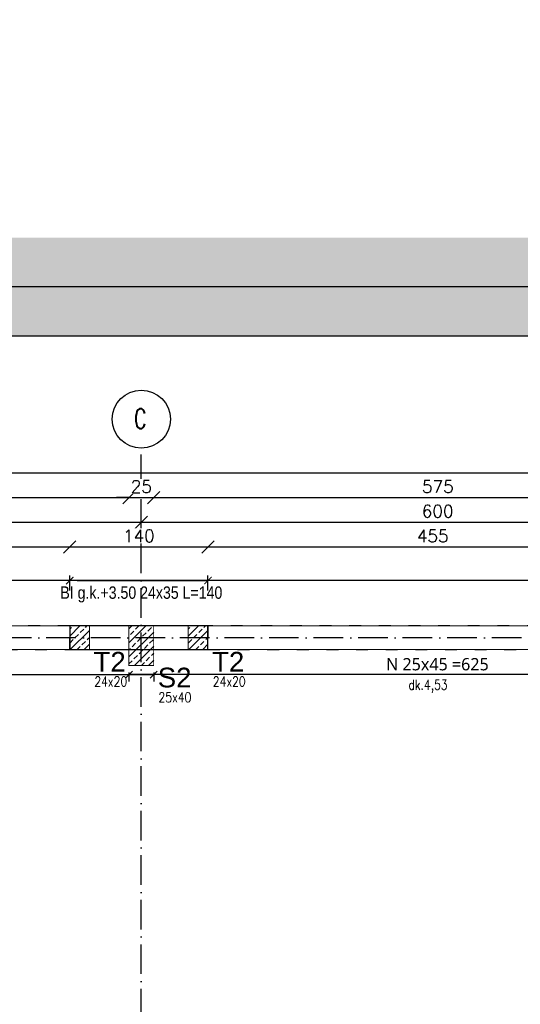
# Model space of a CAD drawing. Header units: millimetres. Extents: x -175722 to -110961, y 52375 to 104640.
# Tile 55 of 146: x -151711 to -151204, y 76348 to 77346. Entities that reach past the tile are written whole.
import ezdxf

# ---------------------------------------------------------------- set-up
doc = ezdxf.new("R2010")
doc.units = ezdxf.units.MM
doc.linetypes.add('ACAD_ISO03W100', pattern=[30, 12, -18])
doc.linetypes.add('ACAD_ISO10W100', pattern=[18, 12, -3, 0, -3])
for name, color, linetype in [('1', 7, 'Continuous'), ('_R - RAMKI', 7, 'Continuous'), ('AS_Balustrady', 53, 'Continuous'), ('H', 8, 'Continuous'), ('OSIE', 4, 'ACAD_ISO10W100')]:
    doc.layers.add(name, color=color, linetype=linetype)
doc.layers.add('A_KONSTRUKCJA', color=170, linetype='Continuous', lineweight=30)
doc.styles.add('Arial', font='arial.ttf', dxfattribs={"height": 90})
doc.styles.add('e-cad_3', font='simplex.shx', dxfattribs={"width": 0.8})
doc.styles.add('IDA_Text_1.100', font='segoeuil.ttf', dxfattribs={"height": 12.5})
doc.styles.add('ROMANS', font='romans')
doc.styles.add('TAB_Arial_bold', font='arialbd.ttf')
doc.styles.add('Technic', font='technic_.ttf')
doc.dimstyles.new('Architektoniczny200', dxfattribs={"dimscale": 5, "dimtxt": 2.5, "dimasz": 1.5, "dimexe": 1, "dimexo": 2, "dimgap": 0, "dimtad": 0, "dimdec": 1, "dimzin": 9, "dimtxsty": 'Technic', "dimblk": 'Architectural', "dimcen": 1, "dimclrt": 7, "dimaunit": 1, "dimadec": 0, "dimazin": 0, "dimtfac": 1, "dimtdec": 1, "dimtix": 1, "dimtmove": 2, "dimatfit": 3, "dimldrblk": 'DOT', "dimfxl": 0, "dimtvp": 0.769231, "dimtolj": 1, "dimarcsym": 0})
doc.dimstyles.new('AS_DIM_STYLE1', dxfattribs={"dimscale": 5, "dimtxt": 2.5, "dimasz": 1, "dimexe": 1.25, "dimexo": 2, "dimgap": 1, "dimtad": 1, "dimdec": 0, "dimdsep": 46, "dimtxsty": 'ROMANS', "dimblk": 'OBLIQUE', "dimcen": 0, "dimdle": 1, "dimclrd": 8, "dimclre": 8, "dimclrt": 9, "dimadec": 0, "dimazin": 0, "dimtfac": 1, "dimtdec": 0, "dimtmove": 1, "dimatfit": 3, "dimldrblk": 'CLOSEDBLANK', "dimfxl": 0, "dimtolj": 1, "dimtzin": 0, "dimarcsym": 0})
doc.dimstyles.new('IDA_Dim_1.100', dxfattribs={"dimtxt": 17, "dimasz": 7, "dimexe": 7, "dimexo": 7, "dimgap": 4, "dimtad": 1, "dimdec": 0, "dimtxsty": 'IDA_Text_1.100', "dimblk": 'OBLIQUE', "dimcen": 0.09, "dimadec": 0, "dimazin": 0, "dimtfac": 1, "dimtmove": 1, "dimatfit": 3, "dimldrblk": 'NONE', "dimfxl": 0, "dimarcsym": 0})

# ---------------------------------------------------------------- blocks, each defined once
blk = doc.blocks.new('_Oblique')
at = {"color": 0, "linetype": 'ByBlock', "lineweight": -2}
blk.add_line((-0.5, -0.5), (0.5, 0.5), dxfattribs=at)
blk = doc.blocks.new('*D246')
at = {"layer": '_R - RAMKI', "color": 8, "lineweight": -2, "transparency": 16777216}
blk.add_line((-152812.17, 76886.6), (-150987.17, 76886.6), dxfattribs=at)
at = {"layer": 'Defpoints', "color": 0, "transparency": 16777216}
for p in [(-150999.67, 76886.6), (-152799.67, 76731.6), (-150999.67, 76731.61)]:
    blk.add_point(p, dxfattribs=at)
at = {"layer": '_R - RAMKI', "color": 8, "lineweight": -2, "transparency": 16777216, "xscale": 12.5, "yscale": 12.5, "zscale": 12.5, "rotation": 180}
blk.add_blockref('_Oblique', (-152799.67, 76886.6), dxfattribs=at)
at = {"layer": '_R - RAMKI', "color": 8, "lineweight": -2, "transparency": 16777216, "xscale": 12.5, "yscale": 12.5, "zscale": 12.5}
blk.add_blockref('_Oblique', (-150999.67, 76886.6), dxfattribs=at)
at = {"layer": '_R - RAMKI', "color": 9, "transparency": 16777216, "insert": (-151899.67, 76897.85), "char_height": 12.5, "attachment_point": 5, "style": 'ROMANS', "bg_fill": 3, "box_fill_scale": 1.1, "bg_fill_color": 256, "bg_fill_true_color": 13158600, "bg_fill_transparency": 0}
blk.add_mtext('\\A1;1800', dxfattribs=at)
blk = doc.blocks.new('_ClosedBlank')
at = {"color": 0, "linetype": 'ByBlock', "lineweight": -2}
for p, q in [((-1, 0.167), (0, 0)), ((-1, 0.167), (-1, -0.167)), ((0, 0), (-1, -0.167))]:
    blk.add_line(p, q, dxfattribs=at)
blk = doc.blocks.new('*D250')
at = {"layer": '_R - RAMKI', "color": 8, "lineweight": -2, "transparency": 16777216}
blk.add_line((-152187.67, 76861.6), (-151587.67, 76861.6), dxfattribs=at)
at = {"layer": 'Defpoints', "color": 0, "transparency": 16777216}
for p in [(-151600.17, 76861.6), (-152175.17, 76731.6), (-151600.17, 76731.6)]:
    blk.add_point(p, dxfattribs=at)
at = {"layer": '_R - RAMKI', "color": 8, "lineweight": -2, "transparency": 16777216, "xscale": 12.5, "yscale": 12.5, "zscale": 12.5, "rotation": 180}
blk.add_blockref('_Oblique', (-152175.17, 76861.6), dxfattribs=at)
at = {"layer": '_R - RAMKI', "color": 8, "lineweight": -2, "transparency": 16777216, "xscale": 12.5, "yscale": 12.5, "zscale": 12.5}
blk.add_blockref('_Oblique', (-151600.17, 76861.6), dxfattribs=at)
at = {"layer": '_R - RAMKI', "color": 9, "transparency": 16777216, "insert": (-151887.67, 76872.85), "char_height": 12.5, "attachment_point": 5, "style": 'ROMANS', "bg_fill": 3, "box_fill_scale": 1.1, "bg_fill_color": 256, "bg_fill_true_color": 13158600, "bg_fill_transparency": 0}
blk.add_mtext('\\A1;575', dxfattribs=at)
blk = doc.blocks.new('*D251')
at = {"layer": '_R - RAMKI', "color": 8, "lineweight": -2, "transparency": 16777216}
for p, q in [((-151600.17, 76861.6), (-151612.67, 76861.6)), ((-151600.17, 76861.6), (-151575.17, 76861.6)), ((-151575.17, 76861.6), (-151562.67, 76861.6))]:
    blk.add_line(p, q, dxfattribs=at)
at = {"layer": 'Defpoints', "color": 0, "transparency": 16777216}
for p in [(-151600.17, 76731.6), (-151575.17, 76731.6)]:
    blk.add_point(p, dxfattribs=at)
at = {"layer": '_R - RAMKI', "color": 8, "lineweight": -2, "transparency": 16777216, "xscale": 12.5, "yscale": 12.5, "zscale": 12.5}
blk.add_blockref('_Oblique', (-151600.17, 76861.6), dxfattribs=at)
at = {"layer": '_R - RAMKI', "color": 8, "lineweight": -2, "transparency": 16777216, "xscale": 12.5, "yscale": 12.5, "zscale": 12.5, "rotation": 180}
blk.add_blockref('_Oblique', (-151575.17, 76861.6), dxfattribs=at)
at = {"layer": '_R - RAMKI', "color": 9, "transparency": 16777216, "insert": (-151587.67, 76872.85), "char_height": 12.5, "attachment_point": 5, "style": 'ROMANS', "bg_fill": 3, "box_fill_scale": 1.1, "bg_fill_color": 256, "bg_fill_true_color": 13158600, "bg_fill_transparency": 0}
blk.add_mtext('\\A1;25', dxfattribs=at)
at = {"layer": 'Defpoints', "color": 0, "transparency": 16777216}
blk.add_point((-151575.17, 76861.6), dxfattribs=at)
blk = doc.blocks.new('*D252')
at = {"layer": '_R - RAMKI', "color": 8, "lineweight": -2, "transparency": 16777216}
blk.add_line((-151587.67, 76861.6), (-150987.18, 76861.6), dxfattribs=at)
at = {"layer": 'Defpoints', "color": 0, "transparency": 16777216}
for p in [(-150999.68, 76861.6), (-151575.17, 76731.6), (-150999.68, 76731.61)]:
    blk.add_point(p, dxfattribs=at)
at = {"layer": '_R - RAMKI', "color": 8, "lineweight": -2, "transparency": 16777216, "xscale": 12.5, "yscale": 12.5, "zscale": 12.5, "rotation": 180}
blk.add_blockref('_Oblique', (-151575.17, 76861.6), dxfattribs=at)
at = {"layer": '_R - RAMKI', "color": 8, "lineweight": -2, "transparency": 16777216, "xscale": 12.5, "yscale": 12.5, "zscale": 12.5}
blk.add_blockref('_Oblique', (-150999.68, 76861.6), dxfattribs=at)
at = {"layer": '_R - RAMKI', "color": 9, "transparency": 16777216, "insert": (-151287.42, 76872.85), "char_height": 12.5, "attachment_point": 5, "style": 'ROMANS', "bg_fill": 3, "box_fill_scale": 1.1, "bg_fill_color": 256, "bg_fill_true_color": 13158600, "bg_fill_transparency": 0}
blk.add_mtext('\\A1;575', dxfattribs=at)
blk = doc.blocks.new('*D309')
at = {"layer": '_R - RAMKI', "color": 8, "lineweight": -2, "transparency": 16777216}
blk.add_line((-152200.17, 76836.6), (-151575.17, 76836.6), dxfattribs=at)
at = {"layer": 'Defpoints', "color": 0, "transparency": 16777216}
for p in [(-151587.67, 76836.6), (-152187.67, 76719.6), (-151587.67, 76719.6)]:
    blk.add_point(p, dxfattribs=at)
at = {"layer": '_R - RAMKI', "color": 8, "lineweight": -2, "transparency": 16777216, "xscale": 12.5, "yscale": 12.5, "zscale": 12.5, "rotation": 180}
blk.add_blockref('_Oblique', (-152187.67, 76836.6), dxfattribs=at)
at = {"layer": '_R - RAMKI', "color": 8, "lineweight": -2, "transparency": 16777216, "xscale": 12.5, "yscale": 12.5, "zscale": 12.5}
blk.add_blockref('_Oblique', (-151587.67, 76836.6), dxfattribs=at)
at = {"layer": '_R - RAMKI', "color": 9, "transparency": 16777216, "insert": (-151887.67, 76847.85), "char_height": 12.5, "attachment_point": 5, "style": 'ROMANS', "bg_fill": 3, "box_fill_scale": 1.1, "bg_fill_color": 256, "bg_fill_true_color": 13158600, "bg_fill_transparency": 0}
blk.add_mtext('\\A1;600', dxfattribs=at)
blk = doc.blocks.new('*D310')
at = {"layer": '_R - RAMKI', "color": 8, "lineweight": -2, "transparency": 16777216}
blk.add_line((-151600.17, 76836.6), (-150975.17, 76836.6), dxfattribs=at)
at = {"layer": 'Defpoints', "color": 0, "transparency": 16777216}
for p in [(-150987.67, 76836.6), (-151587.67, 76719.6), (-150987.67, 76719.6)]:
    blk.add_point(p, dxfattribs=at)
at = {"layer": '_R - RAMKI', "color": 8, "lineweight": -2, "transparency": 16777216, "xscale": 12.5, "yscale": 12.5, "zscale": 12.5, "rotation": 180}
blk.add_blockref('_Oblique', (-151587.67, 76836.6), dxfattribs=at)
at = {"layer": '_R - RAMKI', "color": 8, "lineweight": -2, "transparency": 16777216, "xscale": 12.5, "yscale": 12.5, "zscale": 12.5}
blk.add_blockref('_Oblique', (-150987.67, 76836.6), dxfattribs=at)
at = {"layer": '_R - RAMKI', "color": 9, "transparency": 16777216, "insert": (-151287.67, 76847.85), "char_height": 12.5, "attachment_point": 5, "style": 'ROMANS', "bg_fill": 3, "box_fill_scale": 1.1, "bg_fill_color": 256, "bg_fill_true_color": 13158600, "bg_fill_transparency": 0}
blk.add_mtext('\\A1;600', dxfattribs=at)
blk = doc.blocks.new('*D316')
at = {"layer": '_R - RAMKI', "color": 8, "lineweight": -2, "transparency": 16777216}
blk.add_line((-152127.67, 76811.6), (-151647.67, 76811.6), dxfattribs=at)
at = {"layer": 'Defpoints', "color": 0, "transparency": 16777216}
for p in [(-151660.17, 76811.6), (-152115.17, 76731.6), (-151660.17, 76731.6)]:
    blk.add_point(p, dxfattribs=at)
at = {"layer": '_R - RAMKI', "color": 8, "lineweight": -2, "transparency": 16777216, "xscale": 12.5, "yscale": 12.5, "zscale": 12.5, "rotation": 180}
blk.add_blockref('_Oblique', (-152115.17, 76811.6), dxfattribs=at)
at = {"layer": '_R - RAMKI', "color": 8, "lineweight": -2, "transparency": 16777216, "xscale": 12.5, "yscale": 12.5, "zscale": 12.5}
blk.add_blockref('_Oblique', (-151660.17, 76811.6), dxfattribs=at)
at = {"layer": '_R - RAMKI', "color": 9, "transparency": 16777216, "insert": (-151887.67, 76822.85), "char_height": 12.5, "attachment_point": 5, "style": 'ROMANS', "bg_fill": 3, "box_fill_scale": 1.1, "bg_fill_color": 256, "bg_fill_true_color": 13158600, "bg_fill_transparency": 0}
blk.add_mtext('\\A1;455', dxfattribs=at)
blk = doc.blocks.new('*D317')
at = {"layer": '_R - RAMKI', "color": 8, "lineweight": -2, "transparency": 16777216}
blk.add_line((-151672.67, 76811.6), (-151507.67, 76811.6), dxfattribs=at)
at = {"layer": 'Defpoints', "color": 0, "transparency": 16777216}
for p in [(-151520.17, 76811.6), (-151660.17, 76731.6), (-151520.17, 76731.6)]:
    blk.add_point(p, dxfattribs=at)
at = {"layer": '_R - RAMKI', "color": 8, "lineweight": -2, "transparency": 16777216, "xscale": 12.5, "yscale": 12.5, "zscale": 12.5, "rotation": 180}
blk.add_blockref('_Oblique', (-151660.17, 76811.6), dxfattribs=at)
at = {"layer": '_R - RAMKI', "color": 8, "lineweight": -2, "transparency": 16777216, "xscale": 12.5, "yscale": 12.5, "zscale": 12.5}
blk.add_blockref('_Oblique', (-151520.17, 76811.6), dxfattribs=at)
at = {"layer": '_R - RAMKI', "color": 9, "transparency": 16777216, "insert": (-151590.17, 76822.85), "char_height": 12.5, "attachment_point": 5, "style": 'ROMANS', "bg_fill": 3, "box_fill_scale": 1.1, "bg_fill_color": 256, "bg_fill_true_color": 13158600, "bg_fill_transparency": 0}
blk.add_mtext('\\A1;140', dxfattribs=at)
blk = doc.blocks.new('*D318')
at = {"layer": '_R - RAMKI', "color": 8, "lineweight": -2, "transparency": 16777216}
blk.add_line((-151532.67, 76811.6), (-151052.67, 76811.6), dxfattribs=at)
at = {"layer": 'Defpoints', "color": 0, "transparency": 16777216}
for p in [(-151065.17, 76811.6), (-151520.17, 76731.6), (-151065.17, 76731.6)]:
    blk.add_point(p, dxfattribs=at)
at = {"layer": '_R - RAMKI', "color": 8, "lineweight": -2, "transparency": 16777216, "xscale": 12.5, "yscale": 12.5, "zscale": 12.5, "rotation": 180}
blk.add_blockref('_Oblique', (-151520.17, 76811.6), dxfattribs=at)
at = {"layer": '_R - RAMKI', "color": 8, "lineweight": -2, "transparency": 16777216, "xscale": 12.5, "yscale": 12.5, "zscale": 12.5}
blk.add_blockref('_Oblique', (-151065.17, 76811.6), dxfattribs=at)
at = {"layer": '_R - RAMKI', "color": 9, "transparency": 16777216, "insert": (-151292.67, 76822.85), "char_height": 12.5, "attachment_point": 5, "style": 'ROMANS', "bg_fill": 3, "box_fill_scale": 1.1, "bg_fill_color": 256, "bg_fill_true_color": 13158600, "bg_fill_transparency": 0}
blk.add_mtext('\\A1;455', dxfattribs=at)
blk = doc.blocks.new('Architectural')
blk.add_line((-1, 0), (0, 0))
at = {"color": 7, "linetype": 'ByBlock', "const_width": 0.15}
blk.add_lwpolyline([(-0.5, -0.5), (0.5, 0.5)], dxfattribs=at)
blk = doc.blocks.new('*D180')
at = {"layer": 'AS_Balustrady', "color": 0, "linetype": 'Continuous', "lineweight": -2, "ltscale": 0.25, "transparency": 16777216}
for p, q in [((-151660.17, 76767.59), (-151660.17, 76782.59)), ((-151652.67, 76777.59), (-151527.67, 76777.59)), ((-151520.17, 76767.59), (-151520.17, 76782.59))]:
    blk.add_line(p, q, dxfattribs=at)
at = {"layer": 'Defpoints', "color": 0, "linetype": 'Continuous', "ltscale": 0.25, "transparency": 16777216}
for p in [(-151520.17, 76777.59), (-151660.17, 76707.6), (-151520.17, 76707.6)]:
    blk.add_point(p, dxfattribs=at)
at = {"layer": 'AS_Balustrady', "color": 0, "linetype": 'Continuous', "lineweight": -2, "ltscale": 0.25, "transparency": 16777216, "xscale": 7.5, "yscale": 7.5, "zscale": 7.5, "rotation": 180}
blk.add_blockref('Architectural', (-151660.17, 76777.59), dxfattribs=at)
at = {"layer": 'AS_Balustrady', "color": 0, "linetype": 'Continuous', "lineweight": -2, "ltscale": 0.25, "transparency": 16777216, "xscale": 7.5, "yscale": 7.5, "zscale": 7.5}
blk.add_blockref('Architectural', (-151520.17, 76777.59), dxfattribs=at)
at = {"layer": 'AS_Balustrady', "color": 7, "linetype": 'Continuous', "ltscale": 0.25, "transparency": 16777216, "insert": (-151587.67, 76763.49), "char_height": 12.5, "attachment_point": 5, "style": 'Technic'}
blk.add_mtext('\\A1;BI g.k.+3.50 24x35 L=140', dxfattribs=at)
blk = doc.blocks.new('_Dot')
at = {"color": 0, "linetype": 'ByBlock', "lineweight": -2}
blk.add_line((-0.5, 0), (-1, 0), dxfattribs=at)
at = {"color": 0, "linetype": 'ByBlock', "const_width": 0.5}
blk.add_lwpolyline([(-0.25, 0, 1), (0.25, 0, 1)], format="xyb", close=True, dxfattribs=at)
blk = doc.blocks.new('*D185')
at = {"layer": 'Defpoints', "color": 0, "transparency": 16777216}
for p in [(-151600.17, 76731.6), (-150975.67, 76731.6), (-151600.17, 76682.32)]:
    blk.add_point(p, dxfattribs=at)
at = {"layer": 'H', "color": 0, "lineweight": -2, "transparency": 16777216}
for p, q in [((-151600.17, 76684.32), (-151600.17, 76675.32)), ((-150975.67, 76682.32), (-151600.17, 76682.32)), ((-150975.67, 76684.32), (-150975.67, 76675.32))]:
    blk.add_line(p, q, dxfattribs=at)
at = {"layer": 'H', "color": 0, "lineweight": -2, "transparency": 16777216, "xscale": 7, "yscale": 7, "zscale": 7, "rotation": 180}
blk.add_blockref('_Oblique', (-151600.17, 76682.32), dxfattribs=at)
at = {"layer": 'H', "color": 0, "lineweight": -2, "transparency": 16777216, "xscale": 7, "yscale": 7, "zscale": 7}
blk.add_blockref('_Oblique', (-150975.67, 76682.32), dxfattribs=at)
at = {"layer": 'H', "color": 0, "transparency": 16777216, "insert": (-151287.92, 76692.78), "char_height": 12.5, "attachment_point": 5, "style": 'IDA_Text_1.100', "bg_fill": 3, "box_fill_scale": 1.1, "bg_fill_color": 256, "bg_fill_true_color": 13158600, "bg_fill_transparency": 0}
blk.add_mtext('N 25x45 =625', dxfattribs=at)
blk = doc.blocks.new('_None')
blk = doc.blocks.new('*D186')
at = {"layer": 'Defpoints', "color": 0, "transparency": 16777216}
for p in [(-152199.67, 76731.6), (-151575.17, 76731.6), (-151575.17, 76682.32)]:
    blk.add_point(p, dxfattribs=at)
at = {"layer": 'H', "color": 0, "lineweight": -2, "transparency": 16777216}
for p, q in [((-152199.67, 76684.32), (-152199.67, 76675.32)), ((-152199.67, 76682.32), (-151575.17, 76682.32)), ((-151575.17, 76684.32), (-151575.17, 76675.32))]:
    blk.add_line(p, q, dxfattribs=at)
at = {"layer": 'H', "color": 0, "lineweight": -2, "transparency": 16777216, "xscale": 7, "yscale": 7, "zscale": 7, "rotation": 180}
blk.add_blockref('_Oblique', (-152199.67, 76682.32), dxfattribs=at)
at = {"layer": 'H', "color": 0, "lineweight": -2, "transparency": 16777216, "xscale": 7, "yscale": 7, "zscale": 7}
blk.add_blockref('_Oblique', (-151575.17, 76682.32), dxfattribs=at)
at = {"layer": 'H', "color": 0, "transparency": 16777216, "insert": (-151887.42, 76692.78), "char_height": 12.5, "attachment_point": 5, "style": 'IDA_Text_1.100', "bg_fill": 3, "box_fill_scale": 1.1, "bg_fill_color": 256, "bg_fill_true_color": 13158600, "bg_fill_transparency": 0}
blk.add_mtext('N 25x45 =625', dxfattribs=at)
blk = doc.blocks.new('*D157')
at = {"layer": 'AS_Balustrady', "color": 0, "linetype": 'Continuous', "lineweight": -2, "ltscale": 0.25, "transparency": 16777216}
for p, q in [((-152799.67, 76767.59), (-152799.67, 76782.59)), ((-150983.17, 76777.59), (-152792.17, 76777.59)), ((-150975.67, 76767.59), (-150975.67, 76782.59))]:
    blk.add_line(p, q, dxfattribs=at)
at = {"layer": 'Defpoints', "color": 0, "linetype": 'Continuous', "ltscale": 0.25, "transparency": 16777216}
for p in [(-152799.67, 76777.59), (-152799.67, 76707.6), (-150975.67, 76707.6)]:
    blk.add_point(p, dxfattribs=at)
at = {"layer": 'AS_Balustrady', "color": 0, "linetype": 'Continuous', "lineweight": -2, "ltscale": 0.25, "transparency": 16777216, "xscale": 7.5, "yscale": 7.5, "zscale": 7.5, "rotation": 180}
blk.add_blockref('Architectural', (-152799.67, 76777.59), dxfattribs=at)
at = {"layer": 'AS_Balustrady', "color": 0, "linetype": 'Continuous', "lineweight": -2, "ltscale": 0.25, "transparency": 16777216, "xscale": 7.5, "yscale": 7.5, "zscale": 7.5}
blk.add_blockref('Architectural', (-150975.67, 76777.59), dxfattribs=at)
at = {"layer": 'AS_Balustrady', "color": 7, "linetype": 'Continuous', "ltscale": 0.25, "transparency": 16777216, "insert": (-151881.38, 76763.49), "char_height": 12.5, "attachment_point": 5, "style": 'Technic'}
blk.add_mtext('\\A1;BI g.k.+5.65 24x35 L=1824', dxfattribs=at)

msp = doc.modelspace()

# ---------------------------------------------------------------- hatches: boundary and pattern name
at = {"layer": 'AS_Balustrady', "linetype": 'Continuous', "ltscale": 0.25}
h = msp.add_hatch(dxfattribs=at)
h.set_pattern_fill('ANSI33', color=256, scale=40, style=0)
h.set_pattern_definition([(45, (-162931.877, 97923.764), (-7.071068, 7.071068), []), (45, (-162924.806, 97923.764), (-7.071068, 7.071068), [5, -2.5])])
h.paths.add_polyline_path([(-151600.17142, 76731.59938), (-151575.17142, 76731.59938), (-151575.17142, 76691.59938), (-151600.17142, 76691.59938)])

# ---------------------------------------------------------------- linework, layer by layer
at = {"color": 8, "linetype": 'ACAD_ISO03W100'}
for points in [[(-152115.17142, 76707.59938), (-151660.17142, 76707.59938), (-151660.17142, 76731.59938), (-152115.17142, 76731.59938)], [(-151520.17142, 76707.59938), (-151065.17142, 76707.59938), (-151065.17142, 76731.59938), (-151520.17142, 76731.59938)]]:
    msp.add_lwpolyline(points, close=True, dxfattribs=at)
at = {"color": 8}
msp.add_lwpolyline([(-151660.17142, 76707.59938), (-151520.17142, 76707.59938), (-151520.17142, 76731.59938), (-151660.17142, 76731.59938)], close=True, dxfattribs=at)
at = {"layer": '1', "color": 32}
for points in [[(-153109.65197, 74105.05579), (-148909.65197, 74105.05579), (-148909.65197, 77075.05579), (-153109.65197, 77075.05579)], [(-153059.65197, 74155.05579), (-148959.65197, 74155.05579), (-148959.65197, 77025.05579), (-153059.65197, 77025.05579)]]:
    msp.add_lwpolyline(points, close=True, dxfattribs=at)
at = {"layer": 'A_KONSTRUKCJA', "color": 1, "const_width": 1}
for points in [[(-150999.67142, 76731.59938), (-152799.67142, 76731.59938), (-152799.67142, 74980.59938), (-150999.67142, 74980.59938), (-150999.67142, 76731.59938)], [(-150999.67142, 76707.59938), (-152775.67142, 76707.59938), (-152775.67142, 75004.59938), (-150999.67142, 75004.59938)]]:
    msp.add_lwpolyline(points, dxfattribs=at)
at = {"layer": 'AS_Balustrady', "linetype": 'Continuous', "ltscale": 0.25, "const_width": 1}
msp.add_lwpolyline([(-151600.17142, 76691.59938), (-151575.17142, 76691.59938), (-151575.17142, 76731.59938), (-151600.17142, 76731.59938)], close=True, dxfattribs=at)
at = {"layer": 'H', "color": 142, "linetype": 'ByBlock', "ltscale": 0.1}
msp.add_circle((-151587.67142, 76941.05384), 29.45441, dxfattribs=at)
at = {"layer": 'OSIE', "ltscale": 2.5}
for p, q in [((-151587.67142, 74800.59933), (-151587.67142, 76911.59943)), ((-150210.67142, 76719.59938), (-152979.67142, 76719.59938))]:
    msp.add_line(p, q, dxfattribs=at)

# ---------------------------------------------------------------- texts
at = {"layer": 'AS_Balustrady', "linetype": 'Continuous', "ltscale": 0.25, "style": 'Arial'}
for s, p in [('T2', (-151636.04794, 76685.32799)), ('T2', (-151516.04794, 76685.32799)), ('S2', (-151571.04805, 76669.32799))]:
    msp.add_text(s, height=20, dxfattribs=at).set_placement(p)
at = {"layer": 'AS_Balustrady', "linetype": 'Continuous', "ltscale": 0.25, "style": 'e-cad_3', "width": 0.8}
for s, p in [('24x20', (-151635.26795, 76670.32799)), ('24x20', (-151515.26795, 76670.32799)), ('25x40', (-151570.26806, 76654.32799))]:
    msp.add_text(s, height=10, dxfattribs=at).set_placement(p)
at = {"layer": 'H', "color": 142, "linetype": 'ByBlock', "ltscale": 0.1, "insert": (-151582.4562, 76951.52829), "char_height": 20, "width": 32.7021847, "attachment_point": 3, "style": 'TAB_Arial_bold'}
msp.add_mtext('{\\Fromans|c238;\\W0.7;C}', dxfattribs=at)

# ---------------------------------------------------------------- next in the draw order: dimensions: what is measured, and where the dimension line sits
at = {"layer": '_R - RAMKI'}
dim = msp.add_linear_dim(base=(-150999.67142, 76886.59943), p1=(-152799.67142, 76731.59938), p2=(-150999.67142, 76731.61119), dimstyle='AS_DIM_STYLE1', override={"dimscale": 12.5, "dimtxt": 1, "dimgap": 0.4, "dimse1": 1, "dimse2": 1, "dimtix": 1, "dimfxl": 10, "dimfxlon": 1}, dxfattribs=at)
dim.commit()
dim.dimension.update_dxf_attribs({"geometry": '*D246', "text_midpoint": (-151899.67142, 76897.84943)})

# ---------------------------------------------------------------- next in the draw order: dimensions: what is measured, and where the dimension line sits
dim = msp.add_linear_dim(base=(-151600.17142, 76861.59943), p1=(-152175.17142, 76731.59938), p2=(-151600.17142, 76731.59938), dimstyle='AS_DIM_STYLE1', override={"dimscale": 12.5, "dimtxt": 1, "dimgap": 0.4, "dimse1": 1, "dimse2": 1, "dimtix": 1, "dimfxl": 10, "dimfxlon": 1}, dxfattribs=at)
dim.commit()
dim.dimension.update_dxf_attribs({"geometry": '*D250', "text_midpoint": (-151887.67142, 76872.84943)})

# ---------------------------------------------------------------- next in the draw order: dimensions: what is measured, and where the dimension line sits
dim = msp.add_linear_dim(base=(-151575.17142, 76861.59943), p1=(-151600.17142, 76731.59938), p2=(-151575.17142, 76731.59938), dimstyle='AS_DIM_STYLE1', override={"dimscale": 12.5, "dimtxt": 1, "dimgap": 0.4, "dimse1": 1, "dimse2": 1, "dimtix": 1, "dimfxl": 10, "dimfxlon": 1}, dxfattribs=at)
dim.commit()
dim.dimension.update_dxf_attribs({"geometry": '*D251', "text_midpoint": (-151587.67142, 76872.84943)})

# ---------------------------------------------------------------- next in the draw order: dimensions: what is measured, and where the dimension line sits
dim = msp.add_linear_dim(base=(-150999.67816, 76861.59943), p1=(-151575.17142, 76731.59938), p2=(-150999.67816, 76731.61215), dimstyle='AS_DIM_STYLE1', override={"dimscale": 12.5, "dimtxt": 1, "dimgap": 0.4, "dimse1": 1, "dimse2": 1, "dimtix": 1, "dimfxl": 10, "dimfxlon": 1}, dxfattribs=at)
dim.commit()
dim.dimension.update_dxf_attribs({"geometry": '*D252', "text_midpoint": (-151287.42479, 76872.84943)})

# ---------------------------------------------------------------- next in the draw order: dimensions: what is measured, and where the dimension line sits
dim = msp.add_linear_dim(base=(-151587.67142, 76836.59943), p1=(-152187.67142, 76719.59938), p2=(-151587.67142, 76719.59938), dimstyle='AS_DIM_STYLE1', override={"dimscale": 12.5, "dimtxt": 1, "dimgap": 0.4, "dimse1": 1, "dimse2": 1, "dimtix": 1, "dimfxl": 10, "dimfxlon": 1}, dxfattribs=at)
dim.commit()
dim.dimension.update_dxf_attribs({"geometry": '*D309', "text_midpoint": (-151887.67142, 76847.84943)})

# ---------------------------------------------------------------- next in the draw order: dimensions: what is measured, and where the dimension line sits
for base, p1, p2, picture, middle in [((-150987.67142, 76836.59943), (-151587.67142, 76719.59938), (-150987.67142, 76719.59938), '*D310', (-151287.67142, 76847.84943)), ((-151660.17142, 76811.59943), (-152115.17142, 76731.59938), (-151660.17142, 76731.59938), '*D316', (-151887.67142, 76822.84943))]:
    dim = msp.add_linear_dim(base=base, p1=p1, p2=p2, dimstyle='AS_DIM_STYLE1', override={"dimscale": 12.5, "dimtxt": 1, "dimgap": 0.4, "dimse1": 1, "dimse2": 1, "dimtix": 1, "dimfxl": 10, "dimfxlon": 1}, dxfattribs=at)
    dim.commit()
    dim.dimension.update_dxf_attribs({"geometry": picture, "text_midpoint": middle})

# ---------------------------------------------------------------- next in the draw order: dimensions: what is measured, and where the dimension line sits
dim = msp.add_linear_dim(base=(-151520.17142, 76811.59943), p1=(-151660.17142, 76731.59938), p2=(-151520.17142, 76731.59938), dimstyle='AS_DIM_STYLE1', override={"dimscale": 12.5, "dimtxt": 1, "dimgap": 0.4, "dimse1": 1, "dimse2": 1, "dimtix": 1, "dimfxl": 10, "dimfxlon": 1}, dxfattribs=at)
dim.commit()
dim.dimension.update_dxf_attribs({"geometry": '*D317', "text_midpoint": (-151590.17142, 76822.84943)})

# ---------------------------------------------------------------- next in the draw order: hatches: boundary and pattern name
at = {"layer": 'AS_Balustrady', "linetype": 'Continuous', "ltscale": 0.25}
h = msp.add_hatch(dxfattribs=at)
h.set_pattern_fill('ANSI33', color=256, scale=40, style=0)
h.set_pattern_definition([(45, (-162996.877, 97939.764), (-7.071068, 7.071068), []), (45, (-162989.806, 97939.764), (-7.071068, 7.071068), [5, -2.5])])
h.paths.add_polyline_path([(-151660.17142, 76731.59938), (-151640.17142, 76731.59938), (-151640.17142, 76707.59938), (-151660.17142, 76707.59938)])

# ---------------------------------------------------------------- next in the draw order: linework, layer by layer
at = {"layer": 'AS_Balustrady', "linetype": 'Continuous', "ltscale": 0.25, "const_width": 1}
msp.add_lwpolyline([(-151660.17142, 76707.59938), (-151640.17142, 76707.59938), (-151640.17142, 76731.59938), (-151660.17142, 76731.59938)], close=True, dxfattribs=at)

# ---------------------------------------------------------------- next in the draw order: dimensions: what is measured, and where the dimension line sits
at = {"layer": '_R - RAMKI'}
dim = msp.add_linear_dim(base=(-151065.17142, 76811.59943), p1=(-151520.17142, 76731.59938), p2=(-151065.17142, 76731.59938), dimstyle='AS_DIM_STYLE1', override={"dimscale": 12.5, "dimtxt": 1, "dimgap": 0.4, "dimse1": 1, "dimse2": 1, "dimtix": 1, "dimfxl": 10, "dimfxlon": 1}, dxfattribs=at)
dim.commit()
dim.dimension.update_dxf_attribs({"geometry": '*D318', "text_midpoint": (-151292.67142, 76822.84943)})

# ---------------------------------------------------------------- next in the draw order: hatches: boundary and pattern name
at = {"layer": 'AS_Balustrady', "linetype": 'Continuous', "ltscale": 0.25}
h = msp.add_hatch(dxfattribs=at)
h.set_pattern_fill('ANSI33', color=256, scale=40, style=0)
h.set_pattern_definition([(45, (-162876.877, 97939.764), (-7.071068, 7.071068), []), (45, (-162869.806, 97939.764), (-7.071068, 7.071068), [5, -2.5])])
h.paths.add_polyline_path([(-151540.17142, 76731.59938), (-151520.17142, 76731.59938), (-151520.17142, 76707.59938), (-151540.17142, 76707.59938)])

# ---------------------------------------------------------------- next in the draw order: linework, layer by layer
at = {"layer": 'AS_Balustrady', "linetype": 'Continuous', "ltscale": 0.25, "const_width": 1}
msp.add_lwpolyline([(-151540.17142, 76707.59938), (-151520.17142, 76707.59938), (-151520.17142, 76731.59938), (-151540.17142, 76731.59938)], close=True, dxfattribs=at)

# ---------------------------------------------------------------- next in the draw order: dimensions: what is measured, and where the dimension line sits
at = {"layer": 'AS_Balustrady', "linetype": 'Continuous', "ltscale": 0.25}
dim = msp.add_linear_dim(base=(-151520.17142, 76777.58758), p1=(-151660.17142, 76707.59938), p2=(-151520.17142, 76707.59938), angle=180, text='BI g.k.+3.50 24x35 L=<>', dimstyle='Architektoniczny200', dxfattribs=at)
dim.commit()
dim.dimension.update_dxf_attribs({"geometry": '*D180', "text_midpoint": (-151587.67142, 76763.49154), "dimtype": 160})

# ---------------------------------------------------------------- next in the draw order: dimensions: what is measured, and where the dimension line sits
at = {"layer": 'H'}
dim = msp.add_linear_dim(base=(-151600.1714245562, 76682.3175965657), p1=(-150975.6714245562, 76731.5993814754), p2=(-151600.1714245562, 76731.5993814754), angle=180, dimstyle='IDA_Dim_1.100', override={"dimtxt": 12.5, "dimpost": 'N 25x45 =<>', "dimtdec": 0, "dimfxl": 2, "dimtfill": 1}, dxfattribs=at)
dim.commit()
dim.dimension.update_dxf_attribs({"geometry": '*D185', "text_midpoint": (-151287.9214245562, 76692.7811600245)})

# ---------------------------------------------------------------- next in the draw order: texts
at = {"layer": 'AS_Balustrady', "linetype": 'Continuous', "ltscale": 0.25, "style": 'e-cad_3', "width": 0.8}
msp.add_text('dk.4,53', height=10, dxfattribs=at).set_placement((-151317.31342, 76667.04633))

# ---------------------------------------------------------------- next in the draw order: dimensions: what is measured, and where the dimension line sits
at = {"layer": 'H'}
dim = msp.add_linear_dim(base=(-151575.1714245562, 76682.3175965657), p1=(-152199.6714245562, 76731.5993814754), p2=(-151575.1714245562, 76731.5993814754), dimstyle='IDA_Dim_1.100', override={"dimtxt": 12.5, "dimpost": 'N 25x45 =<>', "dimtdec": 0, "dimfxl": 2, "dimtfill": 1}, dxfattribs=at)
dim.commit()
dim.dimension.update_dxf_attribs({"geometry": '*D186', "text_midpoint": (-151887.4214245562, 76692.7811600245)})

# ---------------------------------------------------------------- next in the draw order: linework, layer by layer
at = {"const_width": 100}
msp.add_lwpolyline([(-148828.98814, 77295.70393), (-153159.65197, 74232.78634), (-153109.65197, 77075.05579), (-148909.65197, 77075.05579), (-148959.65197, 74232.78634), (-153208.68539, 76944.37101)], dxfattribs=at)

# ---------------------------------------------------------------- next in the draw order: dimensions: what is measured, and where the dimension line sits
at = {"layer": 'AS_Balustrady', "linetype": 'Continuous', "ltscale": 0.25}
dim = msp.add_linear_dim(base=(-152799.67142, 76777.58758), p1=(-150975.67142, 76707.59938), p2=(-152799.67142, 76707.59938), text='BI g.k.+5.65 24x35 L=<>', dimstyle='Architektoniczny200', dxfattribs=at)
dim.commit()
dim.dimension.update_dxf_attribs({"geometry": '*D157', "text_midpoint": (-151881.38382, 76763.49154), "dimtype": 160})

doc.saveas('drawing.dxf')
